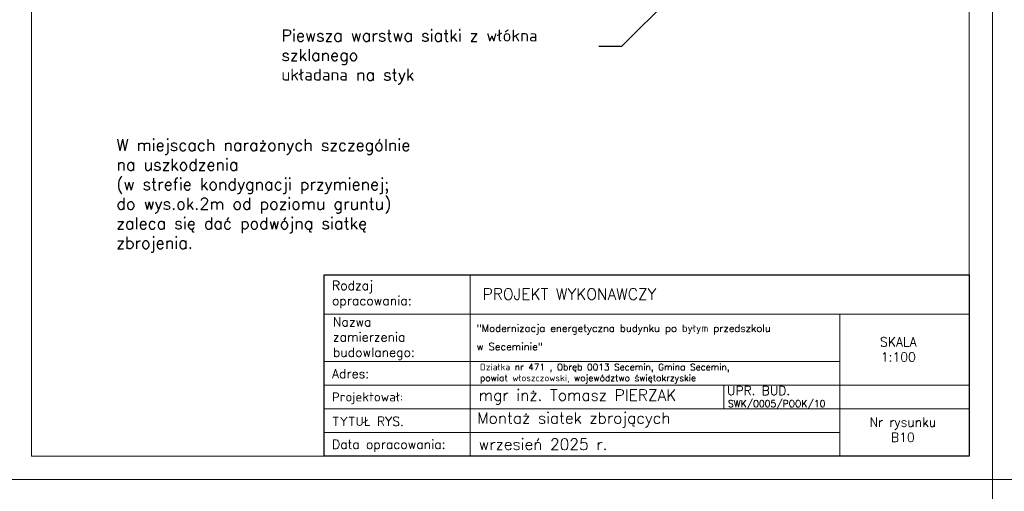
# Model space of a CAD drawing. Header units: millimetres. Extents: x 0 to 54826, y 42154 to 60442.
# Tile 61 of 64: x 48551 to 50651, y 51039 to 52044. Entities that reach past the tile are written whole.
import ezdxf

# ---------------------------------------------------------------- set-up
doc = ezdxf.new("R2010")
doc.units = ezdxf.units.MM
doc.layers.add('cienka', color=3, linetype='Continuous', lineweight=18)
doc.layers.add('opisy', color=4, linetype='Continuous', lineweight=18)
doc.styles.add('KASIA', font='romans.shx', dxfattribs={"height": 20})
doc.styles.get("Standard").update_dxf_attribs({"font": 'GOTHIC.TTF'})
doc.styles.add('style1', font='simplex.shx')
doc.dimstyles.new('ocieplenie', dxfattribs={"dimtxt": 40, "dimasz": 15, "dimexe": 10, "dimexo": 20, "dimgap": 6, "dimtad": 1, "dimdec": 0, "dimzin": 1, "dimtxsty": 'style1', "dimblk": 'SMALL', "dimcen": 50, "dimclrd": 8, "dimclre": 8, "dimclrt": 2, "dimadec": 0, "dimazin": 0, "dimtfac": 1, "dimtdec": 0, "dimtmove": 0, "dimatfit": 3, "dimfxl": 1, "dimarcsym": 0})

# ---------------------------------------------------------------- blocks, each defined once
blk = doc.blocks.new('_Small')
at = {"color": 0, "linetype": 'ByBlock', "lineweight": -2}
blk.add_circle((0, 0), 0.25, dxfattribs=at)

msp = doc.modelspace()

# ---------------------------------------------------------------- linework, layer by layer
at = {"layer": 'cienka', "color": 18, "true_color": 0x000000}
for p, q in [((50626.075, 54034.309), (50626.075, 51064.309)), ((50626.075, 51064.309), (50626.075, 54034.309)), ((50626.075, 51064.309), (50626.075, 54034.309)), ((48576.075, 51114.309), (48576.075, 53984.309)), ((48576.075, 51114.309), (48576.075, 53984.309)), ((50576.075, 53984.309), (50576.075, 51114.309)), ((50053.054, 51266.056), (50053.054, 51215.707)), ((50264.075, 51215.074), (50576.075, 51215.074)), ((50576.075, 51114.309), (48576.075, 51114.309)), ((48526.075, 51064.309), (50626.075, 51064.309)), ((48526.075, 51064.309), (50626.075, 51064.309)), ((50626.075, 51064.309), (50626.075, 48094.309)), ((50626.075, 48094.309), (50626.075, 51064.309)), ((50626.075, 51064.309), (52726.075, 51064.309)), ((50626.075, 51064.309), (52726.075, 51064.309)), ((50626.075, 48094.309), (50626.075, 51064.309))]:
    msp.add_line(p, q, dxfattribs=at)
at = {"layer": 'opisy', "color": 18, "linetype": 'Continuous', "lineweight": 0, "true_color": 0x000000, "flags": 128}
for points in [[(49200.365, 51114.309), (49200.365, 51500.606), (49511.654, 51500.572), (49511.654, 51114.274)], [(50300.075, 51416.606), (50576.075, 51416.606), (50576.075, 51265.423), (50300.075, 51265.423)]]:
    msp.add_lwpolyline(points, close=True, dxfattribs=at)
for points in [[(49200.365, 51500.589), (50576.075, 51500.589), (50576.075, 51416.606), (49200.365, 51416.606)], [(50240.075, 51500.589), (50576.075, 51500.589)], [(49200.365, 51315.823), (50300.075, 51315.823), (50300.075, 51164.674), (49200.365, 51164.674)], [(49200.365, 51265.423), (50300.075, 51265.423), (50300.075, 51215.074), (49200.365, 51215.074)], [(50240.075, 51265.423), (50576.075, 51265.423)], [(49200.365, 51215.074), (50300.075, 51215.074), (50300.075, 51164.692), (49200.365, 51164.692)], [(49236.365, 51164.692), (50300.075, 51164.692), (50300.075, 51114.309), (49236.365, 51114.309)]]:
    msp.add_lwpolyline(points, dxfattribs=at)
at = {"layer": 'opisy', "color": 18, "lineweight": 25, "true_color": 0x000000}
msp.add_lwpolyline([(49200.365, 51500.589), (50576.075, 51500.589), (50576.075, 51114.309), (49200.365, 51114.309)], close=True, dxfattribs=at)

# ---------------------------------------------------------------- texts
at = {"color": 18, "true_color": 0x000000, "insert": (49109.249, 52022.672), "char_height": 25, "width": 680.50094, "attachment_point": 1}
msp.add_mtext('{\\Fromans|c0;Piewsza warstwa siatki z włókna szklanego\\Pukładana na styk}', dxfattribs=at)
at = {"layer": 'cienka', "color": 18, "true_color": 0x000000, "insert": (48757.417, 51789.409), "char_height": 25, "width": 683.87757, "attachment_point": 1}
msp.add_mtext('\\pxt64;{\\Fromans|c0;W miejscach narażonych szczególnie na uszkodzenia \\Fromans|c238;^J\\Fromans|c0;(w strefie kondygnacji przymienej; do wys.ok.2m od poziomu gruntu) zaleca się dać podwójną siatkę zbrojenia.}', dxfattribs=at)
at = {"layer": 'opisy', "color": 18, "linetype": 'Continuous', "lineweight": 0, "true_color": 0x000000, "attachment_point": 4, "style": 'KASIA'}
for s, insert, char_height, width in [('\\A1;{\\H0.80952x;Rodzaj opracowania:}', (49217.191, 51458.32), 24, 141.54434), ('\\A1;\\pxql;PROJEKT WYKONAWCZY', (49538.542, 51459.4), 24, 946.31605), ('\\A1;\\pxql;{\\H0.80952x;Nazwa \\Pzamierzenia\\Pbudowlanego:}', (49219.009, 51364.622), 24, 141.54434), ('\\A1;\\pxsm1.5,qj;"Modernizacja energetyczna budynku po byłym przedszkolu\\P\\pq*;w Seceminie"', (49525.651, 51367.122), 15.6, 766.2055), ('\\A1;\\pxqc;{\\H0.80952x;SKALA\\P1:100}', (50051.078, 51341.406), 24, 747.85817), ('\\A1;Działka nr 471 , Obręb 0013 Secemin, Gmina Secemin,\\Ppowiat włoszczowski, województwo świętokrzyskie', (49532.761, 51289.986), 14, 756.99257), ('\\A1;\\pxql;{\\H0.80952x;Adres:}', (49217.191, 51289.927), 24, 141.54434), ('\\A1;UPR. BUD.', (50059.564, 51253.89), 19.2, 598.28653), ('\\A1;\\pxql;{\\H0.80952x;Projektował:}', (49217.191, 51237.448), 24, 747.85817), ('\\A1;mgr inż. Tomasz PIERZAK', (49530.032, 51240.14), 24, 747.85817), ('\\A1;SWK/0005/POOK/10', (50061.57, 51223.598), 14.4, 448.7149), ('\\A1;\\pxql;{\\H0.80952x;TYTUŁ RYS.}', (49217.191, 51188.244), 24, 747.85817), ('\\A1;Montaż siatek zbrojących', (49526.756, 51191.474), 24, 747.85817), ('\\A1;\\pxqc;{\\H0.80952x;Nr rysunku\\PB10}', (50060.705, 51170.389), 24, 747.85817), ('\\A1;wrzesień 2025 r.', (49530.032, 51139.53), 24, 747.85817), ('\\A1;\\pxql;{\\H0.80952x;Data opracowania:}', (49217.191, 51136.206), 24, 747.85817)]:
    msp.add_mtext(s, dxfattribs=dict(at, insert=insert, char_height=char_height, width=width))

# ---------------------------------------------------------------- leaders
at = {"color": 18, "lineweight": 0, "true_color": 0x000000}
msp.add_leader([(50037.949, 52189.903), (49834.698, 51986.652), (49786.13, 51986.652)], dimstyle='ocieplenie', override={"dimasz": 60, "dimtad": 0}, dxfattribs=at)

doc.saveas('drawing.dxf')
